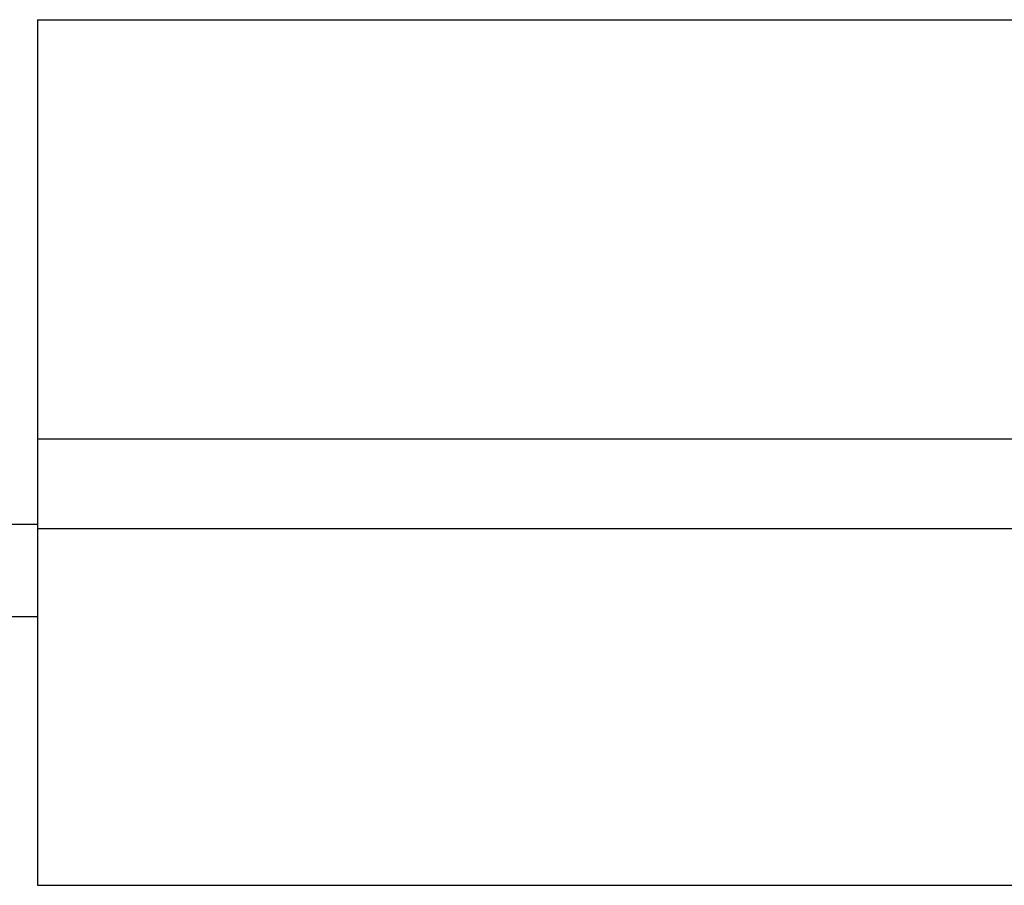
# Model space of a CAD drawing. Header units: millimetres. Extents: x 0 to 420, y 0 to 297.
# Tile 60 of 69: x 292.89 to 298.48, y 246.85 to 251.76. Entities that reach past the tile are written whole.
import ezdxf

# ---------------------------------------------------------------- set-up
doc = ezdxf.new("R2010")
doc.units = ezdxf.units.MM

msp = doc.modelspace()

# ---------------------------------------------------------------- linework, layer by layer
at = {"color": 7, "linetype": 'Continuous', "lineweight": 25}
for p, q in [((292.99474, 251.76391), (292.99474, 249.38524)), ((292.99474, 251.76391), (317.18862, 251.76391)), ((292.99474, 249.38524), (292.99474, 248.87909)), ((317.18862, 249.38524), (292.99474, 249.38524)), ((292.99474, 248.90072), (292.56526, 248.90072)), ((292.99474, 248.87909), (317.18862, 248.87909)), ((292.99474, 248.87909), (292.99474, 246.85452)), ((292.99474, 248.3766), (292.56526, 248.3766)), ((292.99474, 246.85452), (317.18862, 246.85452))]:
    msp.add_line(p, q, dxfattribs=at)

doc.saveas('drawing.dxf')
